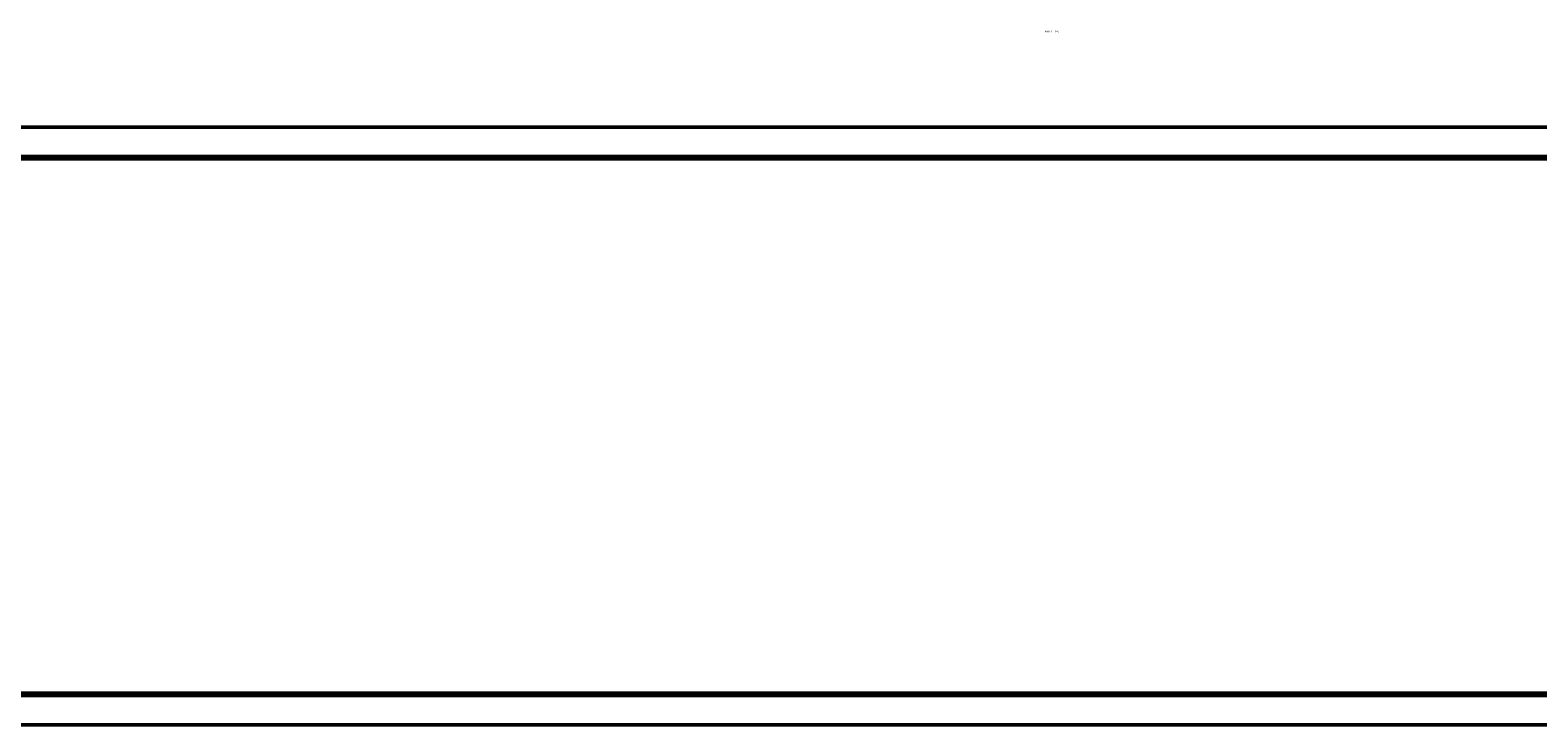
# Model space of a CAD drawing. Header units: millimetres. Extents: x -428974 to 63075, y -12164 to 49045.
# Tile 9 of 131: x -305962 to -182950, y -7625 to 49045. Entities that reach past the tile are written whole.
import ezdxf

# ---------------------------------------------------------------- set-up
doc = ezdxf.new("R2010")
doc.units = ezdxf.units.MM
doc.header["$LTSCALE"] = 75
for name, color, linetype, lineweight in [('Hatch (ISO)', 7, 'Continuous', 18), ('Symbol (ISO)', 7, 'Continuous', 25), ('Visible (ISO)', 7, 'Continuous', 50)]:
    doc.layers.add(name, color=color, linetype=linetype, lineweight=lineweight)
doc.styles.add('Label Text (ISO)', font='tahoma.ttf')

msp = doc.modelspace()

# ---------------------------------------------------------------- hatches: boundary and pattern name
at = {"layer": 'Hatch (ISO)'}
h = msp.add_hatch(dxfattribs=at)
h.set_pattern_fill('ANSI31', color=256, scale=952.5, style=0)
h.set_pattern_definition([(45, (0, 0), (-84.1899, 84.1899), [])])
h.paths.add_polyline_path([(-370897.7426, -5229.8927), (-74377.7426, -5229.8927), (-74377.7426, -5040.104), (-370897.7426, -5040.104)])
h.paths.add_polyline_path([(-74377.7426, 38729.6676), (-370897.7426, 38729.6676), (-370897.7426, 38539.8789), (-74377.7426, 38539.8789)])

# ---------------------------------------------------------------- linework, layer by layer
at = {"layer": 'Visible (ISO)'}
for p, q in [((-370897.7426, 41124.8874), (-74377.7426, 41124.8874)), ((-74377.7426, 38729.6676), (-370897.7426, 38729.6676)), ((-370897.7426, 38539.8789), (-74377.7426, 38539.8789)), ((-74377.7426, -5040.104), (-370897.7426, -5040.104)), ((-370897.7426, -5229.8927), (-74377.7426, -5229.8927)), ((-370897.7426, -7625.1126), (-74377.7426, -7625.1126))]:
    msp.add_line(p, q, dxfattribs=at)

# ---------------------------------------------------------------- texts
at = {"layer": 'Symbol (ISO)', "insert": (-223170.2389, 48831.0251), "char_height": 150.000002, "attachment_point": 7, "style": 'Label Text (ISO)'}
msp.add_mtext('B-B ( 1 : 10 )', dxfattribs=at)

doc.saveas('drawing.dxf')
